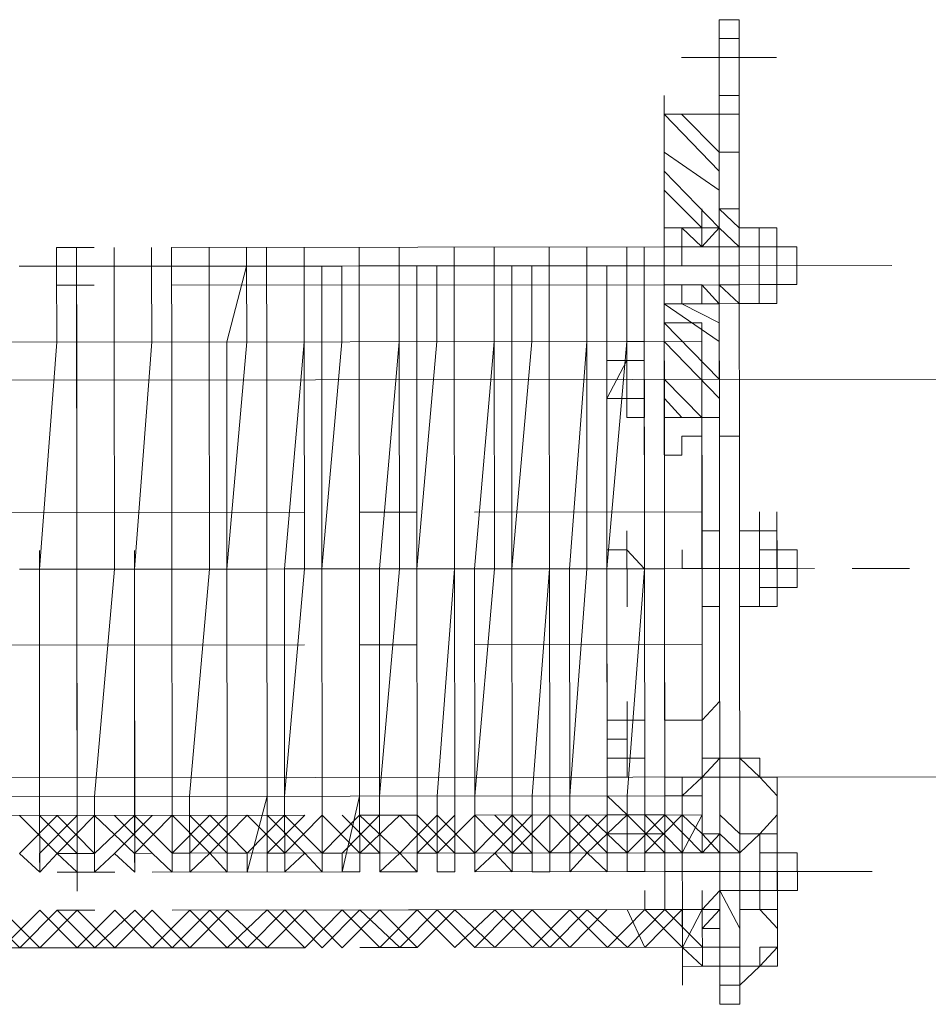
# Model space of a CAD drawing. Header units: inches. Extents: x -5850 to 5646, y 8947 to 13007.
# Tile 65 of 256: x -4275 to -4254, y 10438 to 10460. Entities that reach past the tile are written whole.
import ezdxf

# ---------------------------------------------------------------- set-up
doc = ezdxf.new("R2010")
doc.units = ezdxf.units.IN
doc.header["$MEASUREMENT"] = 0
doc.layers.add('at_Entity', color=7, linetype='Continuous')

msp = doc.modelspace()

# ---------------------------------------------------------------- linework, layer by layer
at = {"layer": 'at_Entity', "color": 7, "lineweight": 20}
for p, q in [((-4258.528, 10459.984), (-4258.974, 10459.984)), ((-4258.974, 10459.566), (-4258.974, 10459.984)), ((-4258.528, 10459.566), (-4258.528, 10459.984)), ((-4258.528, 10459.566), (-4258.974, 10459.566)), ((-4258.973, 10457.876), (-4258.974, 10459.566)), ((-4258.526, 10457.877), (-4258.528, 10459.566)), ((-4260.199, 10457.875), (-4260.2, 10458.293)), ((-4258.527, 10458.295), (-4258.973, 10458.294)), ((-4259.363, 10457.876), (-4260.199, 10457.875)), ((-4260.199, 10457.875), (-4260.196, 10453.648)), ((-4259.363, 10457.876), (-4258.973, 10457.876)), ((-4258.973, 10457.876), (-4258.97, 10455.339)), ((-4258.972, 10457.452), (-4258.973, 10457.876)), ((-4258.526, 10457.453), (-4258.526, 10457.877)), ((-4258.972, 10457.029), (-4258.972, 10457.452)), ((-4258.526, 10457.029), (-4258.526, 10457.453)), ((-4258.971, 10455.763), (-4258.972, 10457.029)), ((-4258.972, 10457.029), (-4258.526, 10457.029)), ((-4258.525, 10455.763), (-4258.526, 10457.029)), ((-4260.197, 10455.338), (-4260.197, 10455.762)), ((-4259.361, 10455.339), (-4259.361, 10455.762)), ((-4258.97, 10455.339), (-4258.971, 10455.763)), ((-4258.97, 10455.339), (-4258.971, 10455.763)), ((-4258.97, 10455.339), (-4258.971, 10455.763)), ((-4258.97, 10454.915), (-4258.971, 10455.763)), ((-4258.524, 10454.916), (-4258.525, 10455.763)), ((-4260.197, 10455.338), (-4259.361, 10455.339)), ((-4260.197, 10454.914), (-4260.197, 10455.338)), ((-4260.197, 10455.338), (-4260.197, 10454.914)), ((-4260.197, 10454.914), (-4260.197, 10455.338)), ((-4260.197, 10454.914), (-4260.197, 10455.338)), ((-4260.197, 10454.914), (-4260.197, 10455.338)), ((-4258.97, 10455.339), (-4259.361, 10455.339)), ((-4259.36, 10454.915), (-4258.97, 10455.339)), ((-4258.97, 10454.915), (-4258.97, 10455.339)), ((-4258.97, 10454.915), (-4258.97, 10455.339)), ((-4258.078, 10455.34), (-4258.524, 10455.339)), ((-4258.524, 10455.339), (-4258.524, 10454.916)), ((-4258.078, 10455.34), (-4257.688, 10455.34)), ((-4258.078, 10455.34), (-4258.077, 10454.498)), ((-4258.078, 10455.34), (-4258.078, 10454.916)), ((-4257.687, 10454.916), (-4257.688, 10455.34)), ((-4257.688, 10455.34), (-4257.686, 10453.65)), ((-4273.747, 10454.902), (-4272.911, 10454.903)), ((-4273.747, 10454.484), (-4273.747, 10454.902)), ((-4273.301, 10454.484), (-4273.301, 10454.902)), ((-4272.464, 10454.485), (-4272.465, 10454.903)), ((-4271.628, 10454.486), (-4271.628, 10454.904)), ((-4271.182, 10454.904), (-4260.197, 10454.914)), ((-4271.182, 10454.486), (-4271.182, 10454.904)), ((-4270.345, 10454.487), (-4270.346, 10454.905)), ((-4269.509, 10454.487), (-4269.509, 10454.906)), ((-4269.063, 10454.488), (-4269.063, 10454.906)), ((-4268.226, 10454.489), (-4268.227, 10454.907)), ((-4267, 10454.49), (-4267, 10454.908)), ((-4266.107, 10454.491), (-4266.108, 10454.909)), ((-4264.881, 10454.492), (-4264.881, 10454.91)), ((-4263.988, 10454.492), (-4263.989, 10454.911)), ((-4262.762, 10454.494), (-4262.762, 10454.912)), ((-4261.925, 10454.494), (-4261.925, 10454.912)), ((-4261.033, 10454.495), (-4261.033, 10454.913)), ((-4260.642, 10454.495), (-4260.643, 10454.914)), ((-4259.36, 10454.915), (-4260.197, 10454.914)), ((-4258.97, 10454.915), (-4260.197, 10454.914)), ((-4260.197, 10454.914), (-4260.196, 10454.072)), ((-4260.196, 10454.072), (-4260.197, 10454.914)), ((-4260.197, 10454.914), (-4260.196, 10454.072)), ((-4258.524, 10454.916), (-4258.97, 10454.915)), ((-4258.97, 10454.915), (-4258.524, 10454.916)), ((-4258.97, 10454.915), (-4258.969, 10454.073)), ((-4258.524, 10454.916), (-4257.687, 10454.916)), ((-4258.523, 10454.073), (-4258.524, 10454.916)), ((-4258.524, 10454.916), (-4257.687, 10454.916)), ((-4258.524, 10454.916), (-4258.523, 10454.073)), ((-4258.078, 10454.916), (-4258.077, 10454.498)), ((-4258.078, 10454.916), (-4257.687, 10454.916)), ((-4257.241, 10454.917), (-4257.687, 10454.916)), ((-4257.687, 10454.916), (-4257.687, 10454.074)), ((-4257.687, 10454.916), (-4257.687, 10454.074)), ((-4257.24, 10454.075), (-4257.241, 10454.917)), ((-4274.584, 10454.483), (-4273.747, 10454.484)), ((-4273.746, 10452.794), (-4273.747, 10454.484)), ((-4273.747, 10454.484), (-4273.746, 10452.794)), ((-4273.747, 10454.484), (-4273.301, 10454.484)), ((-4273.301, 10454.484), (-4272.464, 10454.485)), ((-4273.299, 10452.794), (-4273.301, 10454.484)), ((-4273.301, 10454.484), (-4273.299, 10452.794)), ((-4272.464, 10454.485), (-4271.628, 10454.486)), ((-4272.463, 10452.795), (-4272.464, 10454.485)), ((-4272.464, 10454.485), (-4272.463, 10452.795)), ((-4271.627, 10452.796), (-4271.628, 10454.486)), ((-4271.628, 10454.486), (-4271.627, 10452.796)), ((-4271.628, 10454.486), (-4271.182, 10454.486)), ((-4271.182, 10454.486), (-4270.345, 10454.487)), ((-4271.18, 10452.796), (-4271.182, 10454.486)), ((-4271.182, 10454.486), (-4271.18, 10452.796)), ((-4270.344, 10452.797), (-4270.345, 10454.487)), ((-4270.345, 10454.487), (-4270.344, 10452.797)), ((-4270.345, 10454.487), (-4269.509, 10454.487)), ((-4269.954, 10452.797), (-4269.509, 10454.487)), ((-4269.509, 10454.487), (-4269.063, 10454.488)), ((-4269.509, 10454.487), (-4269.507, 10452.798)), ((-4269.063, 10454.488), (-4268.226, 10454.489)), ((-4269.061, 10452.798), (-4269.063, 10454.488)), ((-4269.063, 10454.488), (-4269.061, 10452.798)), ((-4268.225, 10452.799), (-4268.226, 10454.489)), ((-4268.226, 10454.489), (-4268.225, 10452.799)), ((-4268.226, 10454.489), (-4267.836, 10454.489)), ((-4267.835, 10452.799), (-4267.836, 10454.489)), ((-4267.39, 10454.489), (-4267.836, 10454.489)), ((-4267.39, 10454.489), (-4267, 10454.49)), ((-4267.388, 10452.8), (-4267.39, 10454.489)), ((-4267, 10454.49), (-4266.107, 10454.491)), ((-4266.998, 10452.8), (-4267, 10454.49)), ((-4267, 10454.49), (-4266.998, 10452.8)), ((-4266.106, 10452.801), (-4266.107, 10454.491)), ((-4266.107, 10454.491), (-4266.106, 10452.801)), ((-4266.107, 10454.491), (-4265.717, 10454.491)), ((-4265.716, 10452.801), (-4265.717, 10454.491)), ((-4265.271, 10454.491), (-4265.717, 10454.491)), ((-4265.271, 10454.491), (-4264.881, 10454.492)), ((-4265.269, 10452.802), (-4265.271, 10454.491)), ((-4264.879, 10452.802), (-4264.881, 10454.492)), ((-4264.881, 10454.492), (-4264.879, 10452.802)), ((-4264.881, 10454.492), (-4263.988, 10454.492)), ((-4263.988, 10454.492), (-4263.598, 10454.493)), ((-4263.987, 10452.803), (-4263.988, 10454.492)), ((-4263.988, 10454.492), (-4263.987, 10452.803)), ((-4263.596, 10452.803), (-4263.598, 10454.493)), ((-4263.152, 10454.493), (-4263.598, 10454.493)), ((-4263.152, 10454.493), (-4262.762, 10454.494)), ((-4263.15, 10452.804), (-4263.152, 10454.493)), ((-4262.76, 10452.804), (-4262.762, 10454.494)), ((-4262.762, 10454.494), (-4262.76, 10452.804)), ((-4262.762, 10454.494), (-4261.925, 10454.494)), ((-4261.925, 10454.494), (-4261.479, 10454.495)), ((-4261.924, 10452.805), (-4261.925, 10454.494)), ((-4261.925, 10454.494), (-4261.924, 10452.805)), ((-4261.477, 10452.805), (-4261.479, 10454.495)), ((-4261.033, 10454.495), (-4261.479, 10454.495)), ((-4261.031, 10452.805), (-4261.033, 10454.495)), ((-4261.033, 10454.495), (-4260.642, 10454.495)), ((-4260.642, 10454.495), (-4260.196, 10454.496)), ((-4260.641, 10452.806), (-4260.642, 10454.495)), ((-4260.642, 10454.495), (-4260.641, 10452.806)), ((-4260.196, 10454.072), (-4260.196, 10454.496)), ((-4260.195, 10453.224), (-4260.196, 10454.496)), ((-4260.196, 10454.072), (-4260.196, 10454.496)), ((-4260.196, 10454.072), (-4260.196, 10454.496)), ((-4258.969, 10454.073), (-4258.97, 10454.497)), ((-4258.523, 10454.073), (-4258.523, 10454.497)), ((-4258.077, 10453.65), (-4258.077, 10454.498)), ((-4258.077, 10454.498), (-4258.077, 10454.074)), ((-4257.687, 10454.074), (-4257.687, 10454.498)), ((-4272.91, 10454.061), (-4273.747, 10454.06)), ((-4258.969, 10454.073), (-4271.182, 10454.062)), ((-4260.196, 10454.072), (-4259.36, 10454.073)), ((-4260.196, 10453.648), (-4260.196, 10454.072)), ((-4260.196, 10453.648), (-4260.196, 10454.072)), ((-4260.196, 10453.648), (-4260.196, 10454.072)), ((-4260.196, 10454.072), (-4260.196, 10453.648)), ((-4259.359, 10453.649), (-4259.36, 10454.073)), ((-4258.969, 10453.649), (-4259.36, 10454.073)), ((-4258.969, 10453.649), (-4258.969, 10454.073)), ((-4258.969, 10453.649), (-4258.969, 10454.073)), ((-4258.969, 10453.649), (-4258.969, 10454.073)), ((-4258.523, 10454.073), (-4258.969, 10454.073)), ((-4258.968, 10453.225), (-4258.969, 10454.073)), ((-4258.969, 10454.073), (-4258.523, 10454.073)), ((-4258.523, 10454.073), (-4257.687, 10454.074)), ((-4258.523, 10454.073), (-4257.687, 10454.074)), ((-4258.523, 10453.65), (-4258.523, 10454.073)), ((-4258.523, 10454.073), (-4258.523, 10453.65)), ((-4258.077, 10454.074), (-4258.077, 10453.65)), ((-4258.077, 10454.074), (-4257.687, 10454.074)), ((-4258.077, 10453.65), (-4258.077, 10454.074)), ((-4257.687, 10454.074), (-4257.24, 10454.075)), ((-4260.196, 10453.648), (-4259.359, 10453.649)), ((-4260.196, 10453.648), (-4260.193, 10451.111)), ((-4259.359, 10453.649), (-4258.969, 10453.649)), ((-4258.969, 10453.649), (-4258.967, 10451.112)), ((-4258.52, 10450.694), (-4258.523, 10453.65)), ((-4258.077, 10453.65), (-4258.523, 10453.65)), ((-4258.077, 10453.65), (-4257.686, 10453.65)), ((-4260.195, 10453.224), (-4259.359, 10453.225)), ((-4260.195, 10452.806), (-4260.195, 10453.224)), ((-4259.359, 10453.225), (-4259.358, 10452.807)), ((-4258.966, 10450.694), (-4258.968, 10453.225)), ((-4259.358, 10452.807), (-4287.24, 10452.782)), ((-4274.131, 10447.725), (-4273.746, 10452.794)), ((-4273.746, 10452.794), (-4274.131, 10447.725)), ((-4273.295, 10447.725), (-4273.299, 10452.794)), ((-4273.299, 10452.794), (-4273.295, 10447.725)), ((-4272.458, 10447.726), (-4272.463, 10452.795)), ((-4272.463, 10452.795), (-4272.458, 10447.726)), ((-4272.012, 10447.727), (-4271.627, 10452.796)), ((-4272.012, 10447.727), (-4271.627, 10452.796)), ((-4271.176, 10447.727), (-4271.18, 10452.796)), ((-4271.18, 10452.796), (-4271.176, 10447.727)), ((-4270.339, 10447.728), (-4270.344, 10452.797)), ((-4270.344, 10452.797), (-4270.339, 10447.728)), ((-4269.954, 10452.797), (-4269.949, 10447.728)), ((-4269.949, 10447.728), (-4269.507, 10452.798)), ((-4269.057, 10447.729), (-4269.061, 10452.798)), ((-4269.061, 10452.798), (-4269.057, 10447.729)), ((-4268.666, 10447.73), (-4268.225, 10452.799)), ((-4268.225, 10452.799), (-4268.22, 10447.73)), ((-4267.835, 10452.799), (-4267.83, 10447.73)), ((-4267.83, 10447.73), (-4267.388, 10452.8)), ((-4266.994, 10447.731), (-4266.998, 10452.8)), ((-4266.998, 10452.8), (-4266.994, 10447.731)), ((-4266.547, 10447.732), (-4266.106, 10452.801)), ((-4266.106, 10452.801), (-4266.101, 10447.732)), ((-4265.716, 10452.801), (-4265.711, 10447.732)), ((-4265.711, 10447.732), (-4265.269, 10452.802)), ((-4264.875, 10447.733), (-4264.879, 10452.802)), ((-4264.879, 10452.802), (-4264.875, 10447.733)), ((-4264.428, 10447.733), (-4263.987, 10452.803)), ((-4263.987, 10452.803), (-4263.982, 10447.734)), ((-4263.596, 10452.803), (-4263.592, 10447.734)), ((-4263.592, 10447.734), (-4263.15, 10452.804)), ((-4262.755, 10447.735), (-4262.76, 10452.804)), ((-4262.76, 10452.804), (-4262.755, 10447.735)), ((-4262.309, 10447.735), (-4261.924, 10452.805)), ((-4261.924, 10452.805), (-4261.919, 10447.736)), ((-4261.477, 10452.805), (-4261.473, 10447.736)), ((-4261.473, 10447.736), (-4261.031, 10452.805)), ((-4260.641, 10452.806), (-4261.031, 10452.805)), ((-4261.031, 10452.382), (-4261.031, 10452.805)), ((-4261.031, 10452.382), (-4261.031, 10452.805)), ((-4261.031, 10452.805), (-4261.031, 10452.382)), ((-4260.638, 10449.003), (-4260.641, 10452.806)), ((-4260.641, 10452.806), (-4260.636, 10447.737)), ((-4260.641, 10452.382), (-4260.641, 10452.806)), ((-4260.19, 10447.737), (-4260.195, 10452.806)), ((-4259.358, 10452.807), (-4259.354, 10447.738)), ((-4261.476, 10451.534), (-4261.031, 10452.382)), ((-4261.031, 10452.382), (-4261.03, 10451.534)), ((-4261.031, 10452.382), (-4260.641, 10452.382)), ((-4260.641, 10452.382), (-4260.64, 10451.534)), ((-4260.64, 10451.534), (-4260.641, 10452.382)), ((-4005.073, 10452.186), (-4288.913, 10451.933)), ((-4261.476, 10451.534), (-4261.477, 10451.957)), ((-4261.03, 10451.534), (-4261.031, 10451.958)), ((-4261.03, 10451.534), (-4261.031, 10451.958)), ((-4261.03, 10451.534), (-4261.031, 10451.958)), ((-4261.03, 10451.534), (-4261.476, 10451.534)), ((-4261.03, 10451.534), (-4261.476, 10451.534)), ((-4261.03, 10451.534), (-4260.64, 10451.534)), ((-4261.03, 10451.534), (-4261.03, 10451.11)), ((-4261.03, 10451.534), (-4260.64, 10451.534)), ((-4261.03, 10451.534), (-4261.03, 10451.11)), ((-4261.03, 10451.11), (-4261.03, 10451.534)), ((-4261.03, 10451.534), (-4260.64, 10451.534)), ((-4260.639, 10451.111), (-4260.64, 10451.534)), ((-4260.193, 10451.111), (-4260.194, 10451.535)), ((-4261.03, 10451.11), (-4260.639, 10451.111)), ((-4259.357, 10451.112), (-4260.193, 10451.111)), ((-4258.967, 10451.112), (-4259.357, 10451.112)), ((-4260.193, 10450.693), (-4260.191, 10449.003)), ((-4259.356, 10450.693), (-4259.355, 10448.58)), ((-4258.966, 10450.694), (-4258.964, 10448.157)), ((-4258.963, 10447.314), (-4258.966, 10450.694)), ((-4258.518, 10448.581), (-4258.52, 10450.694)), ((-4260.193, 10450.269), (-4260.191, 10449.003)), ((-4268.221, 10448.996), (-4277.924, 10448.987)), ((-4265.712, 10448.998), (-4266.995, 10448.997)), ((-4259.355, 10449.004), (-4264.43, 10448.999)), ((-4260.636, 10447.737), (-4260.638, 10449.003)), ((-4259.355, 10449.004), (-4259.355, 10448.58)), ((-4258.965, 10449.004), (-4258.964, 10448.157)), ((-4258.964, 10448.58), (-4258.965, 10449.004)), ((-4258.072, 10448.581), (-4258.072, 10449.005)), ((-4258.072, 10448.581), (-4258.072, 10449.005)), ((-4258.072, 10448.581), (-4258.072, 10449.005)), ((-4257.682, 10448.581), (-4257.682, 10449.005)), ((-4258.964, 10448.58), (-4259.355, 10448.58)), ((-4259.353, 10446.89), (-4259.355, 10448.58)), ((-4258.964, 10448.157), (-4258.964, 10448.58)), ((-4258.964, 10448.58), (-4258.963, 10446.891)), ((-4258.964, 10448.157), (-4258.964, 10448.58)), ((-4258.518, 10448.581), (-4258.072, 10448.581)), ((-4258.072, 10448.581), (-4258.518, 10448.581)), ((-4258.518, 10448.581), (-4258.518, 10448.157)), ((-4257.682, 10448.581), (-4258.072, 10448.581)), ((-4258.071, 10447.739), (-4258.072, 10448.581)), ((-4258.072, 10448.581), (-4257.682, 10448.581)), ((-4258.072, 10448.581), (-4258.071, 10447.739)), ((-4257.681, 10448.158), (-4257.682, 10448.581)), ((-4257.681, 10448.158), (-4257.682, 10448.581)), ((-4257.682, 10448.581), (-4257.68, 10446.892)), ((-4261.027, 10448.155), (-4261.473, 10448.154)), ((-4261.473, 10448.154), (-4261.473, 10447.736)), ((-4260.636, 10447.737), (-4261.027, 10448.155)), ((-4258.963, 10447.314), (-4258.964, 10448.157)), ((-4258.518, 10448.157), (-4258.517, 10446.891)), ((-4258.072, 10448.157), (-4257.681, 10448.158)), ((-4257.235, 10448.158), (-4257.681, 10448.158)), ((-4257.681, 10448.158), (-4257.235, 10448.158)), ((-4257.681, 10448.158), (-4257.681, 10447.316)), ((-4257.234, 10447.316), (-4257.235, 10448.158)), ((-4274.127, 10442.656), (-4274.131, 10447.725)), ((-4274.131, 10447.725), (-4274.127, 10442.656)), ((-4273.29, 10442.657), (-4273.295, 10447.725)), ((-4273.295, 10447.725), (-4273.29, 10442.657)), ((-4272.9, 10442.657), (-4272.458, 10447.726)), ((-4272.9, 10442.657), (-4272.458, 10447.726)), ((-4272.012, 10447.727), (-4272.006, 10440.968)), ((-4272.008, 10442.658), (-4272.012, 10447.727)), ((-4271.171, 10442.658), (-4271.176, 10447.727)), ((-4271.171, 10442.658), (-4271.176, 10447.727)), ((-4270.781, 10442.659), (-4270.339, 10447.728)), ((-4270.339, 10447.728), (-4270.781, 10442.659)), ((-4269.945, 10442.66), (-4269.949, 10447.728)), ((-4269.945, 10442.66), (-4269.949, 10447.728)), ((-4269.052, 10442.66), (-4269.057, 10447.729)), ((-4269.052, 10442.66), (-4269.057, 10447.729)), ((-4268.662, 10442.661), (-4268.666, 10447.73)), ((-4268.662, 10442.661), (-4268.22, 10447.73)), ((-4267.825, 10442.661), (-4267.83, 10447.73)), ((-4267.825, 10442.661), (-4267.83, 10447.73)), ((-4266.989, 10442.662), (-4266.994, 10447.731)), ((-4266.989, 10442.662), (-4266.994, 10447.731)), ((-4266.543, 10442.663), (-4266.547, 10447.732)), ((-4266.543, 10442.663), (-4266.101, 10447.732)), ((-4265.706, 10442.663), (-4265.711, 10447.732)), ((-4265.706, 10442.663), (-4265.711, 10447.732)), ((-4265.26, 10442.664), (-4264.875, 10447.733)), ((-4264.87, 10442.664), (-4264.875, 10447.733)), ((-4264.428, 10447.733), (-4264.424, 10442.664)), ((-4264.424, 10442.664), (-4263.982, 10447.734)), ((-4263.587, 10442.665), (-4263.592, 10447.734)), ((-4263.592, 10447.734), (-4263.587, 10442.665)), ((-4263.141, 10442.666), (-4262.755, 10447.735)), ((-4262.755, 10447.735), (-4262.751, 10442.666)), ((-4262.305, 10442.666), (-4262.309, 10447.735)), ((-4262.305, 10442.666), (-4261.919, 10447.736)), ((-4261.473, 10447.736), (-4260.636, 10447.737)), ((-4261.468, 10442.667), (-4261.473, 10447.736)), ((-4261.469, 10443.509), (-4261.473, 10447.736)), ((-4261.022, 10442.667), (-4260.636, 10447.737)), ((-4260.636, 10447.737), (-4260.632, 10442.668)), ((-4260.186, 10442.668), (-4260.19, 10447.737)), ((-4259.354, 10447.738), (-4259.349, 10442.669)), ((-4258.963, 10447.314), (-4258.964, 10447.738)), ((-4258.071, 10447.739), (-4258.071, 10446.891)), ((-4258.071, 10446.891), (-4258.071, 10447.739)), ((-4257.681, 10447.316), (-4257.681, 10447.739)), ((-4258.963, 10447.314), (-4258.963, 10446.891)), ((-4258.961, 10444.777), (-4258.963, 10447.314)), ((-4258.959, 10442.246), (-4258.963, 10447.314)), ((-4258.071, 10447.315), (-4257.681, 10447.316)), ((-4257.681, 10447.316), (-4257.234, 10447.316)), ((-4258.963, 10446.891), (-4259.353, 10446.89)), ((-4259.351, 10444.359), (-4259.353, 10446.89)), ((-4259.353, 10446.89), (-4259.352, 10446.043)), ((-4258.512, 10442.246), (-4258.517, 10446.891)), ((-4258.517, 10446.891), (-4258.071, 10446.891)), ((-4258.071, 10446.891), (-4257.68, 10446.892)), ((-4268.219, 10446.035), (-4277.922, 10446.026)), ((-4265.709, 10446.037), (-4266.992, 10446.036)), ((-4259.352, 10446.043), (-4264.427, 10446.038)), ((-4260.188, 10444.776), (-4260.189, 10446.042)), ((-4260.189, 10446.042), (-4260.187, 10444.358)), ((-4261.47, 10444.357), (-4261.47, 10444.775)), ((-4261.47, 10444.357), (-4261.47, 10444.775)), ((-4261.47, 10444.357), (-4261.47, 10444.775)), ((-4261.024, 10444.357), (-4261.024, 10444.775)), ((-4261.024, 10444.357), (-4261.024, 10444.775)), ((-4260.187, 10444.358), (-4260.188, 10444.776)), ((-4258.961, 10444.777), (-4259.351, 10444.359)), ((-4261.47, 10444.357), (-4261.468, 10442.667)), ((-4261.47, 10444.357), (-4261.469, 10443.509)), ((-4261.47, 10444.357), (-4261.47, 10443.933)), ((-4261.47, 10444.357), (-4261.024, 10444.357)), ((-4261.47, 10444.357), (-4261.47, 10443.933)), ((-4261.47, 10444.357), (-4261.024, 10444.357)), ((-4261.024, 10444.357), (-4261.023, 10443.51)), ((-4261.023, 10443.51), (-4261.024, 10444.357)), ((-4261.023, 10443.933), (-4261.024, 10444.357)), ((-4261.023, 10443.933), (-4261.024, 10444.357)), ((-4259.351, 10444.359), (-4260.187, 10444.358)), ((-4261.47, 10443.933), (-4261.023, 10443.933)), ((-4261.47, 10443.933), (-4261.023, 10443.933)), ((-4261.469, 10443.509), (-4261.47, 10443.933)), ((-4261.023, 10443.51), (-4261.023, 10443.933)), ((-4261.469, 10443.509), (-4261.023, 10443.51)), ((-4258.96, 10443.511), (-4259.35, 10443.511)), ((-4259.35, 10443.511), (-4259.35, 10443.087)), ((-4258.514, 10443.512), (-4258.96, 10443.511)), ((-4258.068, 10443.512), (-4258.514, 10443.512)), ((-4258.067, 10443.088), (-4258.068, 10443.512)), ((-4005.065, 10443.314), (-4288.905, 10443.061)), ((-4261.023, 10443.086), (-4261.469, 10443.085)), ((-4260.186, 10442.668), (-4260.186, 10443.086)), ((-4259.35, 10443.087), (-4259.796, 10443.087)), ((-4259.796, 10443.087), (-4259.795, 10442.245)), ((-4258.959, 10443.088), (-4259.35, 10443.087)), ((-4258.513, 10443.088), (-4259.35, 10443.087)), ((-4259.35, 10443.087), (-4258.959, 10443.088)), ((-4259.349, 10442.669), (-4259.35, 10443.087)), ((-4258.067, 10443.088), (-4258.959, 10443.088)), ((-4258.959, 10443.088), (-4258.513, 10443.088)), ((-4257.677, 10443.089), (-4258.067, 10443.088)), ((-4257.676, 10442.67), (-4258.067, 10443.088)), ((-4257.676, 10442.247), (-4257.677, 10443.089)), ((-4259.349, 10442.669), (-4287.231, 10442.644)), ((-4274.125, 10440.966), (-4274.127, 10442.656)), ((-4274.127, 10442.656), (-4274.125, 10440.966)), ((-4273.289, 10440.967), (-4273.29, 10442.657)), ((-4273.29, 10442.657), (-4273.289, 10440.967)), ((-4272.899, 10440.967), (-4272.9, 10442.657)), ((-4272.9, 10442.657), (-4272.899, 10440.967)), ((-4272.006, 10440.968), (-4272.008, 10442.658)), ((-4271.17, 10440.969), (-4271.171, 10442.658)), ((-4271.171, 10442.658), (-4271.17, 10440.969)), ((-4270.779, 10440.969), (-4270.781, 10442.659)), ((-4270.781, 10442.659), (-4270.779, 10440.969)), ((-4269.943, 10440.97), (-4269.945, 10442.66)), ((-4269.945, 10442.66), (-4269.943, 10440.97)), ((-4269.497, 10440.97), (-4269.052, 10442.66)), ((-4269.052, 10442.66), (-4269.051, 10440.971)), ((-4268.66, 10440.971), (-4268.662, 10442.661)), ((-4268.662, 10442.661), (-4268.66, 10440.971)), ((-4267.824, 10440.972), (-4267.825, 10442.661)), ((-4267.825, 10442.661), (-4267.824, 10440.972)), ((-4267.378, 10440.972), (-4266.989, 10442.662)), ((-4266.989, 10442.662), (-4266.988, 10440.972)), ((-4266.541, 10440.973), (-4266.543, 10442.663)), ((-4266.543, 10442.663), (-4266.541, 10440.973)), ((-4265.705, 10440.974), (-4265.706, 10442.663)), ((-4265.706, 10442.663), (-4265.705, 10440.974)), ((-4265.259, 10440.974), (-4265.26, 10442.664)), ((-4264.868, 10440.974), (-4264.87, 10442.664)), ((-4264.422, 10440.975), (-4264.424, 10442.664)), ((-4264.424, 10442.664), (-4264.422, 10440.975)), ((-4263.586, 10440.976), (-4263.587, 10442.665)), ((-4263.587, 10442.665), (-4263.586, 10440.976)), ((-4263.14, 10440.976), (-4263.141, 10442.666)), ((-4262.749, 10440.976), (-4262.751, 10442.666)), ((-4262.303, 10440.977), (-4262.305, 10442.666)), ((-4262.305, 10442.666), (-4262.303, 10440.977)), ((-4261.467, 10440.977), (-4261.468, 10442.667)), ((-4261.468, 10442.667), (-4261.468, 10442.243)), ((-4261.022, 10442.244), (-4261.468, 10442.667)), ((-4261.468, 10442.667), (-4261.468, 10442.243)), ((-4261.022, 10442.244), (-4261.022, 10442.667)), ((-4261.022, 10442.244), (-4261.022, 10442.667)), ((-4260.63, 10440.978), (-4260.632, 10442.668)), ((-4259.349, 10442.669), (-4260.186, 10442.668)), ((-4260.185, 10441.397), (-4260.186, 10442.668)), ((-4259.349, 10442.669), (-4259.795, 10442.669)), ((-4259.795, 10442.669), (-4259.795, 10442.245)), ((-4258.512, 10442.246), (-4258.513, 10442.67)), ((-4257.676, 10442.247), (-4257.676, 10442.67)), ((-4268.215, 10442.237), (-4277.918, 10442.229)), ((-4265.706, 10442.239), (-4266.989, 10442.238)), ((-4259.349, 10442.245), (-4264.423, 10442.241)), ((-4261.468, 10442.243), (-4261.468, 10441.819)), ((-4261.022, 10442.244), (-4260.185, 10442.244)), ((-4260.185, 10442.244), (-4261.022, 10442.244)), ((-4261.022, 10441.82), (-4261.022, 10442.244)), ((-4259.349, 10442.245), (-4259.349, 10441.821)), ((-4259.349, 10441.821), (-4259.349, 10442.245)), ((-4259.349, 10441.821), (-4259.349, 10442.245)), ((-4258.958, 10441.822), (-4258.959, 10442.246)), ((-4258.959, 10442.246), (-4258.958, 10441.822)), ((-4258.512, 10442.246), (-4258.512, 10441.822)), ((-4258.066, 10441.822), (-4257.676, 10442.247)), ((-4257.676, 10441.823), (-4257.676, 10442.247)), ((-4261.468, 10441.819), (-4261.022, 10441.82)), ((-4261.467, 10440.977), (-4261.468, 10441.819)), ((-4261.022, 10441.82), (-4260.185, 10441.821)), ((-4260.185, 10441.821), (-4261.022, 10441.82)), ((-4261.021, 10440.978), (-4261.022, 10441.82)), ((-4260.631, 10441.396), (-4260.631, 10441.82)), ((-4260.631, 10441.396), (-4260.631, 10441.82)), ((-4260.185, 10441.397), (-4260.185, 10441.821)), ((-4260.185, 10441.397), (-4260.185, 10441.821)), ((-4260.185, 10441.397), (-4260.185, 10441.821)), ((-4260.185, 10441.397), (-4260.185, 10441.821)), ((-4259.349, 10441.821), (-4258.958, 10441.822)), ((-4259.348, 10441.398), (-4259.349, 10441.821)), ((-4259.348, 10441.398), (-4258.958, 10441.822)), ((-4258.958, 10441.398), (-4258.958, 10441.822)), ((-4258.958, 10441.822), (-4258.958, 10441.398)), ((-4258.958, 10441.822), (-4258.958, 10441.398)), ((-4258.958, 10441.398), (-4258.958, 10441.822)), ((-4258.512, 10441.822), (-4258.066, 10441.822)), ((-4258.066, 10441.822), (-4258.512, 10441.822)), ((-4258.512, 10441.822), (-4258.512, 10441.398)), ((-4258.066, 10441.822), (-4257.676, 10441.823)), ((-4258.066, 10441.399), (-4258.066, 10441.822)), ((-4258.066, 10441.399), (-4258.066, 10441.822)), ((-4257.675, 10441.399), (-4257.676, 10441.823)), ((-4274.125, 10440.966), (-4274.572, 10441.384)), ((-4274.125, 10440.966), (-4274.126, 10441.384)), ((-4273.735, 10441.385), (-4274.125, 10440.966)), ((-4273.735, 10441.385), (-4272.899, 10441.385)), ((-4273.735, 10441.385), (-4272.899, 10441.385)), ((-4273.289, 10440.967), (-4273.735, 10441.385)), ((-4273.289, 10440.967), (-4273.289, 10441.385)), ((-4272.899, 10441.385), (-4273.289, 10441.385)), ((-4273.289, 10441.385), (-4273.289, 10440.967)), ((-4272.453, 10441.386), (-4272.899, 10440.967)), ((-4272.899, 10440.967), (-4272.899, 10441.385)), ((-4272.899, 10440.967), (-4272.899, 10441.385)), ((-4272.006, 10440.968), (-4272.453, 10441.386)), ((-4271.616, 10441.387), (-4272.007, 10441.386)), ((-4272.006, 10440.968), (-4272.007, 10441.386)), ((-4272.007, 10441.386), (-4272.006, 10440.968)), ((-4271.17, 10440.969), (-4271.616, 10441.387)), ((-4271.17, 10441.387), (-4260.185, 10441.397)), ((-4271.17, 10441.387), (-4260.631, 10441.396)), ((-4271.17, 10440.969), (-4271.17, 10441.387)), ((-4270.78, 10441.387), (-4271.17, 10441.387)), ((-4271.17, 10441.387), (-4271.17, 10440.969)), ((-4270.779, 10440.969), (-4270.78, 10441.387)), ((-4270.779, 10440.969), (-4270.78, 10441.387)), ((-4270.334, 10441.388), (-4270.779, 10440.969)), ((-4269.943, 10440.97), (-4270.334, 10441.388)), ((-4269.943, 10440.97), (-4269.943, 10441.388)), ((-4269.497, 10441.388), (-4269.943, 10441.388)), ((-4269.943, 10441.388), (-4269.943, 10440.97)), ((-4269.497, 10440.97), (-4269.497, 10441.388)), ((-4268.661, 10441.389), (-4269.051, 10441.389)), ((-4269.051, 10441.389), (-4269.051, 10440.971)), ((-4268.66, 10440.971), (-4268.661, 10441.389)), ((-4268.66, 10440.971), (-4268.661, 10441.389)), ((-4268.215, 10441.39), (-4268.66, 10440.971)), ((-4267.824, 10440.972), (-4268.215, 10441.39)), ((-4267.824, 10440.972), (-4267.824, 10441.39)), ((-4267.378, 10441.39), (-4267.824, 10441.39)), ((-4267.824, 10441.39), (-4267.824, 10440.972)), ((-4267.378, 10440.972), (-4267.378, 10441.39)), ((-4266.542, 10441.391), (-4266.988, 10441.391)), ((-4266.988, 10441.391), (-4266.988, 10440.972)), ((-4266.541, 10440.973), (-4266.542, 10441.391)), ((-4266.541, 10440.973), (-4266.542, 10441.391)), ((-4266.096, 10441.392), (-4266.541, 10440.973)), ((-4265.705, 10440.974), (-4266.096, 10441.392)), ((-4265.705, 10440.974), (-4265.705, 10441.392)), ((-4265.259, 10441.392), (-4265.705, 10441.392)), ((-4265.705, 10441.392), (-4265.705, 10440.974)), ((-4265.259, 10440.974), (-4265.259, 10441.392)), ((-4264.423, 10441.393), (-4264.869, 10441.393)), ((-4264.869, 10441.393), (-4264.868, 10440.974)), ((-4264.422, 10440.975), (-4264.423, 10441.393)), ((-4264.422, 10440.975), (-4264.423, 10441.393)), ((-4263.977, 10441.393), (-4264.422, 10440.975)), ((-4263.586, 10440.976), (-4263.977, 10441.393)), ((-4263.586, 10440.976), (-4263.586, 10441.394)), ((-4263.14, 10441.394), (-4263.586, 10441.394)), ((-4263.586, 10441.394), (-4263.586, 10440.976)), ((-4263.14, 10440.976), (-4263.14, 10441.394)), ((-4262.304, 10441.395), (-4262.75, 10441.395)), ((-4262.75, 10441.395), (-4262.749, 10440.976)), ((-4262.303, 10440.977), (-4262.304, 10441.395)), ((-4262.303, 10440.977), (-4262.304, 10441.395)), ((-4261.913, 10441.395), (-4262.303, 10440.977)), ((-4261.467, 10440.977), (-4261.913, 10441.395)), ((-4261.467, 10440.977), (-4261.467, 10441.396)), ((-4261.021, 10441.396), (-4261.467, 10441.396)), ((-4261.467, 10441.396), (-4261.467, 10440.977)), ((-4261.021, 10440.978), (-4261.021, 10441.396)), ((-4260.185, 10441.397), (-4260.631, 10441.396)), ((-4260.185, 10441.397), (-4260.631, 10441.396)), ((-4260.631, 10441.396), (-4260.63, 10440.978)), ((-4259.348, 10441.398), (-4260.185, 10441.397)), ((-4259.348, 10441.398), (-4260.185, 10441.397)), ((-4260.184, 10440.555), (-4260.185, 10441.397)), ((-4260.185, 10441.397), (-4260.184, 10440.555)), ((-4258.958, 10441.398), (-4259.348, 10441.398)), ((-4258.958, 10441.398), (-4258.512, 10441.398)), ((-4258.958, 10441.398), (-4258.512, 10441.398)), ((-4258.957, 10440.132), (-4258.958, 10441.398)), ((-4258.511, 10440.132), (-4258.512, 10441.398)), ((-4258.066, 10441.399), (-4257.675, 10441.399)), ((-4257.675, 10441.399), (-4258.066, 10441.399)), ((-4258.066, 10441.399), (-4258.064, 10440.133)), ((-4257.229, 10441.399), (-4257.675, 10441.399)), ((-4257.675, 10441.399), (-4257.675, 10440.557)), ((-4257.675, 10441.399), (-4257.674, 10440.133)), ((-4257.674, 10440.133), (-4257.675, 10441.399)), ((-4257.228, 10440.557), (-4257.229, 10441.399)), ((-4269.497, 10440.97), (-4269.051, 10440.971)), ((-4267.378, 10440.972), (-4266.988, 10440.972)), ((-4265.259, 10440.974), (-4264.868, 10440.974)), ((-4263.14, 10440.976), (-4262.749, 10440.976)), ((-4261.021, 10440.978), (-4260.63, 10440.978)), ((-4258.957, 10440.556), (-4258.957, 10440.98)), ((-4260.63, 10440.131), (-4260.63, 10440.554)), ((-4260.63, 10440.131), (-4260.63, 10440.554)), ((-4260.184, 10440.131), (-4260.184, 10440.555)), ((-4260.184, 10440.131), (-4260.184, 10440.555)), ((-4260.184, 10440.555), (-4260.184, 10440.131)), ((-4259.347, 10440.132), (-4259.347, 10440.556)), ((-4259.347, 10440.132), (-4259.347, 10440.556)), ((-4258.957, 10440.132), (-4258.957, 10440.556)), ((-4258.957, 10440.556), (-4258.511, 10440.556)), ((-4258.957, 10440.556), (-4258.511, 10440.556)), ((-4258.065, 10440.557), (-4257.675, 10440.557)), ((-4258.064, 10440.133), (-4258.065, 10440.557)), ((-4257.675, 10440.557), (-4257.228, 10440.557)), ((-4272.898, 10440.12), (-4273.734, 10440.119)), ((-4272.898, 10440.12), (-4273.734, 10440.119)), ((-4260.63, 10440.131), (-4271.169, 10440.121)), ((-4260.184, 10440.131), (-4271.169, 10440.121)), ((-4260.63, 10440.131), (-4260.184, 10440.131)), ((-4259.347, 10440.132), (-4260.184, 10440.131)), ((-4259.347, 10440.132), (-4260.184, 10440.131)), ((-4259.347, 10440.132), (-4259.347, 10439.708)), ((-4258.957, 10440.132), (-4259.347, 10440.132)), ((-4258.957, 10440.132), (-4259.347, 10440.132)), ((-4258.957, 10440.132), (-4258.956, 10439.708)), ((-4258.957, 10440.132), (-4258.956, 10439.708)), ((-4258.511, 10440.132), (-4258.064, 10440.133)), ((-4258.511, 10440.132), (-4258.51, 10439.709)), ((-4257.674, 10439.709), (-4258.064, 10440.133)), ((-4258.064, 10440.133), (-4257.674, 10440.133)), ((-4257.674, 10439.709), (-4257.674, 10440.133)), ((-4259.346, 10439.29), (-4259.347, 10439.708)), ((-4259.347, 10439.708), (-4258.956, 10439.708)), ((-4259.347, 10439.708), (-4259.346, 10439.29)), ((-4259.346, 10439.29), (-4259.347, 10439.708)), ((-4258.956, 10439.708), (-4258.956, 10439.29)), ((-4258.51, 10439.29), (-4258.51, 10439.709)), ((-4258.51, 10439.709), (-4258.51, 10439.29)), ((-4257.674, 10439.709), (-4257.673, 10438.867)), ((-4257.673, 10439.291), (-4257.674, 10439.709)), ((-4268.213, 10439.282), (-4277.916, 10439.273)), ((-4265.703, 10439.284), (-4266.986, 10439.283)), ((-4259.346, 10439.29), (-4264.421, 10439.285)), ((-4259.792, 10439.289), (-4259.792, 10438.865)), ((-4259.346, 10439.29), (-4258.51, 10439.29)), ((-4259.346, 10438.866), (-4259.346, 10439.29)), ((-4258.956, 10439.29), (-4258.956, 10438.866)), ((-4258.956, 10439.29), (-4258.51, 10439.29)), ((-4258.51, 10439.29), (-4258.509, 10438.867)), ((-4258.51, 10439.29), (-4258.509, 10438.867)), ((-4258.063, 10438.867), (-4258.064, 10439.291)), ((-4258.064, 10439.291), (-4257.673, 10439.291)), ((-4259.792, 10438.865), (-4259.346, 10438.866)), ((-4259.346, 10438.866), (-4258.509, 10438.867)), ((-4258.509, 10438.867), (-4259.346, 10438.866)), ((-4258.956, 10438.866), (-4259.346, 10438.866)), ((-4258.956, 10438.866), (-4258.509, 10438.867)), ((-4258.955, 10438.442), (-4258.956, 10438.866)), ((-4258.956, 10438.866), (-4258.955, 10438.019)), ((-4258.063, 10438.867), (-4258.509, 10438.443)), ((-4258.509, 10438.867), (-4258.063, 10438.867)), ((-4258.509, 10438.867), (-4258.509, 10438.019)), ((-4257.673, 10438.867), (-4258.063, 10438.867)), ((-4258.509, 10438.443), (-4258.955, 10438.442)), ((-4258.955, 10438.019), (-4258.509, 10438.019))]:
    msp.add_line(p, q, dxfattribs=at)
at = {"layer": 'at_Entity', "color": 3, "lineweight": 20}
for p, q in [((-4259.81, 10459.141), (-4257.691, 10459.143)), ((-4258.971, 10456.605), (-4260.199, 10457.875)), ((-4258.972, 10457.029), (-4259.809, 10457.875)), ((-4258.526, 10457.877), (-4258.973, 10457.876)), ((-4258.971, 10456.181), (-4260.199, 10457.027)), ((-4258.97, 10455.339), (-4260.198, 10456.604)), ((-4259.361, 10455.339), (-4260.198, 10456.18)), ((-4258.971, 10455.763), (-4258.971, 10456.181)), ((-4258.971, 10455.763), (-4258.971, 10456.181)), ((-4258.525, 10455.763), (-4258.525, 10456.181)), ((-4258.525, 10455.763), (-4258.525, 10456.181)), ((-4258.525, 10455.763), (-4258.525, 10456.181)), ((-4258.97, 10455.339), (-4258.971, 10455.763)), ((-4258.971, 10455.763), (-4258.524, 10455.339)), ((-4258.525, 10455.763), (-4258.971, 10455.763)), ((-4258.525, 10455.763), (-4258.524, 10455.339)), ((-4258.524, 10455.339), (-4258.525, 10455.763)), ((-4258.525, 10455.763), (-4258.524, 10455.339)), ((-4260.197, 10454.914), (-4260.197, 10455.338)), ((-4259.807, 10455.338), (-4260.197, 10455.338)), ((-4259.806, 10454.914), (-4259.807, 10455.338)), ((-4259.807, 10455.338), (-4259.36, 10454.915)), ((-4259.36, 10454.915), (-4259.361, 10455.339)), ((-4258.524, 10454.916), (-4258.97, 10455.339)), ((-4273.301, 10454.902), (-4273.288, 10440.543)), ((-4259.806, 10454.496), (-4259.806, 10454.914)), ((-4258.97, 10454.915), (-4258.524, 10454.916)), ((-4258.524, 10454.916), (-4258.078, 10454.916)), ((-4257.687, 10454.916), (-4257.241, 10454.917)), ((-4274.584, 10454.483), (-4273.301, 10454.484)), ((-4272.464, 10454.485), (-4268.226, 10454.489)), ((-4267.39, 10454.489), (-4266.553, 10454.49)), ((-4265.271, 10454.491), (-4261.925, 10454.494)), ((-4261.925, 10454.494), (-4260.642, 10454.495)), ((-4260.642, 10454.495), (-4259.806, 10454.496)), ((-4260.642, 10454.495), (-4260.196, 10454.496)), ((-4258.523, 10454.497), (-4260.196, 10454.496)), ((-4260.196, 10454.496), (-4259.806, 10454.496)), ((-4259.806, 10454.496), (-4258.523, 10454.497)), ((-4258.523, 10454.497), (-4255.122, 10454.5)), ((-4258.523, 10454.073), (-4258.523, 10454.497)), ((-4260.196, 10453.648), (-4260.196, 10454.072)), ((-4259.805, 10453.649), (-4259.806, 10454.072)), ((-4259.806, 10454.072), (-4259.805, 10453.649)), ((-4259.359, 10453.649), (-4259.36, 10454.073)), ((-4258.969, 10453.649), (-4258.969, 10454.073)), ((-4258.969, 10453.649), (-4258.969, 10454.073)), ((-4258.969, 10453.649), (-4258.969, 10454.073)), ((-4258.523, 10453.65), (-4258.969, 10454.073)), ((-4258.969, 10454.073), (-4258.523, 10453.65)), ((-4258.523, 10454.073), (-4258.077, 10454.074)), ((-4257.687, 10454.074), (-4257.24, 10454.075)), ((-4258.968, 10452.807), (-4260.196, 10453.648)), ((-4258.968, 10453.225), (-4259.805, 10453.649)), ((-4258.523, 10453.65), (-4258.969, 10453.649)), ((-4258.969, 10453.649), (-4258.968, 10453.225)), ((-4258.968, 10453.225), (-4258.969, 10453.649)), ((-4258.523, 10453.65), (-4258.522, 10453.226)), ((-4258.522, 10453.226), (-4258.523, 10453.65)), ((-4258.522, 10453.226), (-4258.523, 10453.65)), ((-4258.967, 10451.96), (-4260.195, 10453.224)), ((-4260.641, 10452.806), (-4261.031, 10452.805)), ((-4261.03, 10451.11), (-4261.031, 10452.805)), ((-4261.031, 10452.382), (-4261.031, 10452.805)), ((-4261.031, 10452.805), (-4261.031, 10452.382)), ((-4260.641, 10452.382), (-4260.641, 10452.806)), ((-4258.967, 10451.536), (-4260.195, 10452.806)), ((-4261.477, 10452.381), (-4260.641, 10452.382)), ((-4259.357, 10451.112), (-4260.194, 10451.959)), ((-4261.476, 10451.534), (-4260.64, 10451.534)), ((-4259.803, 10451.111), (-4260.194, 10451.535)), ((-4260.193, 10450.693), (-4260.193, 10451.111)), ((-4260.193, 10450.693), (-4260.193, 10450.269)), ((-4259.802, 10450.269), (-4259.803, 10450.693)), ((-4259.803, 10450.693), (-4259.356, 10450.693)), ((-4258.966, 10450.694), (-4258.52, 10450.694)), ((-4260.193, 10450.269), (-4259.802, 10450.269)), ((-4261.026, 10446.889), (-4261.028, 10448.578)), ((-4274.131, 10447.725), (-4274.132, 10448.143)), ((-4272.458, 10447.726), (-4272.459, 10448.144)), ((-4272.012, 10447.727), (-4272.013, 10448.145)), ((-4270.339, 10447.728), (-4270.34, 10448.146)), ((-4269.949, 10447.728), (-4269.949, 10448.147)), ((-4269.949, 10447.728), (-4269.949, 10448.147)), ((-4269.057, 10447.729), (-4269.057, 10448.147)), ((-4267.83, 10447.73), (-4267.83, 10448.149)), ((-4267.83, 10447.73), (-4267.83, 10448.149)), ((-4266.994, 10447.731), (-4266.994, 10448.149)), ((-4266.101, 10447.732), (-4266.102, 10448.15)), ((-4265.711, 10447.732), (-4265.711, 10448.15)), ((-4264.875, 10447.733), (-4264.875, 10448.151)), ((-4263.592, 10447.734), (-4263.592, 10448.152)), ((-4262.755, 10447.735), (-4262.756, 10448.153)), ((-4261.919, 10447.736), (-4261.919, 10448.154)), ((-4261.473, 10447.736), (-4261.473, 10448.154)), ((-4261.473, 10447.736), (-4261.473, 10448.154)), ((-4261.473, 10447.736), (-4261.473, 10448.154)), ((-4260.636, 10447.737), (-4260.637, 10448.155)), ((-4260.19, 10447.737), (-4260.191, 10448.155)), ((-4260.19, 10447.737), (-4260.191, 10448.155)), ((-4259.8, 10447.738), (-4259.8, 10448.156)), ((-4259.8, 10447.738), (-4259.8, 10448.156)), ((-4259.8, 10447.738), (-4259.8, 10448.156)), ((-4259.354, 10447.738), (-4259.354, 10448.156)), ((-4259.354, 10447.738), (-4259.354, 10448.156)), ((-4258.071, 10447.739), (-4258.072, 10448.157)), ((-4257.681, 10448.158), (-4257.235, 10448.158)), ((-4257.681, 10448.158), (-4257.235, 10448.158)), ((-4274.577, 10447.724), (-4270.786, 10447.728)), ((-4274.577, 10447.724), (-4274.131, 10447.725)), ((-4274.131, 10447.725), (-4273.741, 10447.725)), ((-4273.295, 10447.725), (-4273.741, 10447.725)), ((-4273.295, 10447.725), (-4272.458, 10447.726)), ((-4272.458, 10447.726), (-4272.012, 10447.727)), ((-4272.012, 10447.727), (-4271.176, 10447.727)), ((-4270.339, 10447.728), (-4271.176, 10447.727)), ((-4270.339, 10447.728), (-4269.949, 10447.728)), ((-4270.339, 10447.728), (-4269.949, 10447.728)), ((-4269.949, 10447.728), (-4268.666, 10447.73)), ((-4269.949, 10447.728), (-4269.057, 10447.729)), ((-4269.057, 10447.729), (-4268.666, 10447.73)), ((-4268.666, 10447.73), (-4268.22, 10447.73)), ((-4268.22, 10447.73), (-4267.83, 10447.73)), ((-4267.83, 10447.73), (-4263.592, 10447.734)), ((-4267.83, 10447.73), (-4266.994, 10447.731)), ((-4266.994, 10447.731), (-4266.547, 10447.732)), ((-4266.547, 10447.732), (-4266.101, 10447.732)), ((-4266.101, 10447.732), (-4265.711, 10447.732)), ((-4266.101, 10447.732), (-4265.711, 10447.732)), ((-4265.711, 10447.732), (-4264.875, 10447.733)), ((-4264.875, 10447.733), (-4264.428, 10447.733)), ((-4264.428, 10447.733), (-4263.982, 10447.734)), ((-4263.982, 10447.734), (-4263.592, 10447.734)), ((-4263.592, 10447.734), (-4262.755, 10447.735)), ((-4262.755, 10447.735), (-4261.919, 10447.736)), ((-4262.755, 10447.735), (-4262.309, 10447.735)), ((-4262.309, 10447.735), (-4261.919, 10447.736)), ((-4261.919, 10447.736), (-4261.473, 10447.736)), ((-4261.473, 10447.736), (-4260.636, 10447.737)), ((-4260.636, 10447.737), (-4256.844, 10447.74)), ((-4260.636, 10447.737), (-4260.19, 10447.737)), ((-4260.636, 10447.737), (-4260.19, 10447.737)), ((-4260.19, 10447.737), (-4259.8, 10447.738)), ((-4259.8, 10447.738), (-4259.354, 10447.738)), ((-4259.354, 10447.738), (-4258.517, 10447.739)), ((-4258.964, 10447.738), (-4259.354, 10447.738)), ((-4258.517, 10447.739), (-4258.964, 10447.738)), ((-4258.517, 10447.739), (-4258.071, 10447.739)), ((-4258.071, 10447.739), (-4257.235, 10447.74)), ((-4257.235, 10447.74), (-4258.071, 10447.739)), ((-4256.008, 10447.741), (-4254.725, 10447.742)), ((-4257.681, 10447.316), (-4257.234, 10447.316)), ((-4261.47, 10444.357), (-4260.633, 10444.357)), ((-4261.023, 10443.086), (-4261.024, 10444.357)), ((-4261.469, 10443.509), (-4261.47, 10443.933)), ((-4261.023, 10443.51), (-4261.023, 10443.933)), ((-4261.469, 10443.509), (-4260.633, 10443.51)), ((-4261.469, 10443.509), (-4261.023, 10443.51)), ((-4258.96, 10443.511), (-4259.35, 10443.087)), ((-4258.514, 10443.512), (-4258.96, 10443.511)), ((-4258.067, 10443.088), (-4258.514, 10443.512)), ((-4261.023, 10443.086), (-4261.469, 10443.085)), ((-4257.677, 10443.089), (-4260.186, 10443.086)), ((-4259.792, 10438.442), (-4259.796, 10443.087)), ((-4259.35, 10443.087), (-4259.795, 10442.669)), ((-4257.677, 10443.089), (-4258.067, 10443.088)), ((-4257.676, 10442.247), (-4257.677, 10443.089)), ((-4257.673, 10438.867), (-4257.677, 10443.089)), ((-4261.022, 10441.82), (-4261.022, 10442.667)), ((-4259.795, 10442.669), (-4259.795, 10442.245)), ((-4259.349, 10442.245), (-4259.349, 10442.669)), ((-4258.959, 10442.246), (-4258.959, 10442.669)), ((-4258.512, 10442.246), (-4258.513, 10442.67)), ((-4273.735, 10441.385), (-4274.573, 10442.232)), ((-4274.572, 10441.384), (-4273.736, 10442.232)), ((-4274.126, 10441.384), (-4273.29, 10442.233)), ((-4273.289, 10441.385), (-4274.126, 10442.232)), ((-4272.899, 10441.385), (-4273.736, 10442.232)), ((-4273.735, 10441.385), (-4272.9, 10442.233)), ((-4272.007, 10441.386), (-4272.9, 10442.233)), ((-4272.899, 10441.385), (-4272.007, 10442.234)), ((-4271.616, 10441.387), (-4272.454, 10442.233)), ((-4272.453, 10441.386), (-4271.617, 10442.234)), ((-4272.007, 10441.386), (-4271.171, 10442.235)), ((-4271.17, 10441.387), (-4272.007, 10442.234)), ((-4270.334, 10441.388), (-4271.171, 10442.235)), ((-4271.17, 10441.387), (-4270.334, 10442.235)), ((-4269.943, 10441.388), (-4270.781, 10442.235)), ((-4270.78, 10441.387), (-4269.944, 10442.236)), ((-4270.334, 10441.388), (-4269.498, 10442.236)), ((-4269.497, 10441.388), (-4270.334, 10442.235)), ((-4268.661, 10441.389), (-4269.498, 10442.236)), ((-4269.497, 10441.388), (-4268.662, 10442.237)), ((-4268.215, 10441.39), (-4269.052, 10442.236)), ((-4269.051, 10441.389), (-4268.215, 10442.237)), ((-4267.824, 10441.39), (-4268.662, 10442.237)), ((-4268.661, 10441.389), (-4267.825, 10442.238)), ((-4266.988, 10441.391), (-4267.825, 10442.238)), ((-4267.824, 10441.39), (-4266.989, 10442.238)), ((-4266.542, 10441.391), (-4267.379, 10442.238)), ((-4267.378, 10441.39), (-4266.543, 10442.239)), ((-4266.096, 10441.392), (-4266.989, 10442.238)), ((-4266.988, 10441.391), (-4266.096, 10442.239)), ((-4266.096, 10441.392), (-4265.26, 10442.24)), ((-4265.259, 10441.392), (-4266.096, 10442.239)), ((-4264.869, 10441.393), (-4265.706, 10442.239)), ((-4265.705, 10441.392), (-4264.87, 10442.24)), ((-4264.423, 10441.393), (-4265.26, 10442.24)), ((-4265.259, 10441.392), (-4264.423, 10442.241)), ((-4264.423, 10441.393), (-4263.587, 10442.241)), ((-4263.586, 10441.394), (-4264.423, 10442.241)), ((-4263.977, 10441.393), (-4263.141, 10442.242)), ((-4263.14, 10441.394), (-4263.977, 10442.241)), ((-4262.75, 10441.395), (-4263.587, 10442.241)), ((-4263.586, 10441.394), (-4262.751, 10442.242)), ((-4261.913, 10441.395), (-4262.751, 10442.242)), ((-4262.75, 10441.395), (-4261.914, 10442.243)), ((-4262.304, 10441.395), (-4261.468, 10442.243)), ((-4261.467, 10441.396), (-4262.304, 10442.243)), ((-4261.021, 10441.396), (-4261.914, 10442.243)), ((-4261.913, 10441.395), (-4261.022, 10442.244)), ((-4261.468, 10442.243), (-4261.022, 10442.244)), ((-4260.185, 10441.397), (-4261.022, 10442.244)), ((-4261.022, 10442.244), (-4260.185, 10442.244)), ((-4261.021, 10441.396), (-4260.185, 10442.244)), ((-4259.794, 10441.397), (-4260.632, 10442.244)), ((-4260.631, 10441.396), (-4259.795, 10442.245)), ((-4259.348, 10441.398), (-4260.185, 10442.244)), ((-4259.795, 10442.245), (-4259.349, 10441.821)), ((-4259.794, 10441.397), (-4259.349, 10442.245)), ((-4258.959, 10442.246), (-4258.958, 10441.822)), ((-4258.959, 10442.246), (-4258.512, 10441.822)), ((-4258.512, 10442.246), (-4258.512, 10441.822)), ((-4258.512, 10441.822), (-4258.512, 10442.246)), ((-4257.676, 10441.823), (-4257.676, 10442.247)), ((-4259.349, 10441.821), (-4258.958, 10441.822)), ((-4259.349, 10441.821), (-4258.958, 10441.398)), ((-4259.348, 10441.398), (-4259.349, 10441.821)), ((-4258.958, 10441.822), (-4259.348, 10441.398)), ((-4258.512, 10441.398), (-4258.958, 10441.822)), ((-4258.512, 10441.398), (-4258.066, 10441.822)), ((-4258.066, 10441.822), (-4257.676, 10441.823)), ((-4260.185, 10441.397), (-4259.348, 10441.398)), ((-4258.958, 10441.398), (-4258.512, 10441.398)), ((-4258.958, 10441.398), (-4258.512, 10441.398)), ((-4257.675, 10441.399), (-4257.229, 10441.399)), ((-4272.452, 10440.968), (-4273.735, 10440.966)), ((-4267.378, 10440.972), (-4271.616, 10440.968)), ((-4265.705, 10440.974), (-4266.541, 10440.973)), ((-4260.184, 10440.979), (-4264.422, 10440.975)), ((-4258.957, 10440.98), (-4260.184, 10440.979)), ((-4255.556, 10440.983), (-4258.957, 10440.98)), ((-4260.184, 10440.131), (-4260.184, 10440.555)), ((-4259.347, 10440.132), (-4258.957, 10440.556)), ((-4258.957, 10440.556), (-4258.065, 10440.557)), ((-4258.957, 10440.132), (-4258.957, 10440.556)), ((-4258.957, 10440.132), (-4258.957, 10440.556)), ((-4258.51, 10439.709), (-4258.957, 10440.556)), ((-4258.511, 10440.132), (-4258.511, 10440.556)), ((-4258.065, 10440.557), (-4258.064, 10440.133)), ((-4257.675, 10440.557), (-4257.228, 10440.557)), ((-4274.57, 10439.276), (-4275.407, 10440.117)), ((-4274.124, 10439.276), (-4274.961, 10440.118)), ((-4274.96, 10439.276), (-4274.125, 10440.118)), ((-4274.57, 10439.276), (-4273.734, 10440.119)), ((-4273.287, 10439.277), (-4274.125, 10440.118)), ((-4274.124, 10439.276), (-4273.288, 10440.119)), ((-4272.897, 10439.278), (-4273.734, 10440.119)), ((-4272.451, 10439.278), (-4273.288, 10440.119)), ((-4273.287, 10439.277), (-4272.452, 10440.12)), ((-4272.897, 10439.278), (-4272.006, 10440.12)), ((-4271.614, 10439.279), (-4272.452, 10440.12)), ((-4272.451, 10439.278), (-4271.615, 10440.121)), ((-4271.168, 10439.279), (-4272.006, 10440.12)), ((-4270.778, 10439.279), (-4271.615, 10440.121)), ((-4271.614, 10439.279), (-4270.779, 10440.121)), ((-4271.168, 10439.279), (-4270.333, 10440.122)), ((-4269.942, 10439.28), (-4270.779, 10440.121)), ((-4270.778, 10439.279), (-4269.942, 10440.122)), ((-4269.495, 10439.281), (-4270.333, 10440.122)), ((-4269.942, 10439.28), (-4269.05, 10440.123)), ((-4269.049, 10439.281), (-4269.942, 10440.122)), ((-4269.495, 10439.281), (-4268.66, 10440.123)), ((-4268.213, 10439.282), (-4269.05, 10440.123)), ((-4269.049, 10439.281), (-4268.214, 10440.124)), ((-4267.822, 10439.282), (-4268.66, 10440.123)), ((-4267.376, 10439.282), (-4268.214, 10440.124)), ((-4268.213, 10439.282), (-4267.377, 10440.125)), ((-4267.822, 10439.282), (-4266.987, 10440.125)), ((-4266.54, 10439.283), (-4267.377, 10440.125)), ((-4267.376, 10439.282), (-4266.541, 10440.125)), ((-4266.094, 10439.284), (-4266.987, 10440.125)), ((-4265.703, 10439.284), (-4266.541, 10440.125)), ((-4266.54, 10439.283), (-4265.704, 10440.126)), ((-4266.094, 10439.284), (-4265.258, 10440.126)), ((-4264.867, 10439.285), (-4265.704, 10440.126)), ((-4265.703, 10439.284), (-4264.868, 10440.127)), ((-4264.421, 10439.285), (-4265.258, 10440.126)), ((-4263.975, 10439.286), (-4264.868, 10440.127)), ((-4264.867, 10439.285), (-4263.975, 10440.128)), ((-4264.421, 10439.285), (-4263.585, 10440.128)), ((-4263.138, 10439.286), (-4263.975, 10440.128)), ((-4263.975, 10439.286), (-4263.139, 10440.128)), ((-4262.748, 10439.287), (-4263.585, 10440.128)), ((-4262.302, 10439.287), (-4263.139, 10440.128)), ((-4263.138, 10439.286), (-4262.303, 10440.129)), ((-4262.748, 10439.287), (-4261.912, 10440.129)), ((-4261.465, 10439.288), (-4262.303, 10440.129)), ((-4262.302, 10439.287), (-4261.466, 10440.13)), ((-4261.019, 10439.288), (-4261.912, 10440.129)), ((-4261.465, 10439.288), (-4260.63, 10440.131)), ((-4260.629, 10439.289), (-4261.02, 10440.13)), ((-4261.019, 10439.288), (-4260.184, 10440.131)), ((-4259.792, 10439.289), (-4260.63, 10440.131)), ((-4260.629, 10439.289), (-4259.793, 10440.131)), ((-4259.346, 10439.29), (-4260.184, 10440.131)), ((-4259.793, 10440.131), (-4259.347, 10440.132)), ((-4259.793, 10440.131), (-4258.957, 10440.132)), ((-4259.792, 10439.289), (-4259.793, 10440.131)), ((-4259.792, 10439.289), (-4259.347, 10440.132)), ((-4258.957, 10440.132), (-4259.347, 10439.708)), ((-4259.347, 10439.708), (-4259.347, 10440.132)), ((-4258.956, 10439.708), (-4258.957, 10440.132)), ((-4258.957, 10440.132), (-4258.956, 10439.708)), ((-4258.956, 10439.708), (-4258.957, 10440.132)), ((-4258.51, 10439.709), (-4258.511, 10440.132)), ((-4258.51, 10439.709), (-4258.511, 10440.132)), ((-4258.51, 10439.709), (-4258.511, 10440.132)), ((-4258.064, 10440.133), (-4257.674, 10440.133)), ((-4257.674, 10440.133), (-4257.674, 10439.709)), ((-4259.346, 10439.29), (-4259.347, 10439.708)), ((-4257.674, 10439.709), (-4257.673, 10439.291)), ((-4259.346, 10438.866), (-4259.792, 10439.289)), ((-4257.673, 10439.291), (-4258.063, 10438.867)), ((-4258.063, 10438.867), (-4259.346, 10438.866)), ((-4259.346, 10438.866), (-4258.063, 10438.867))]:
    msp.add_line(p, q, dxfattribs=at)

doc.saveas('drawing.dxf')
